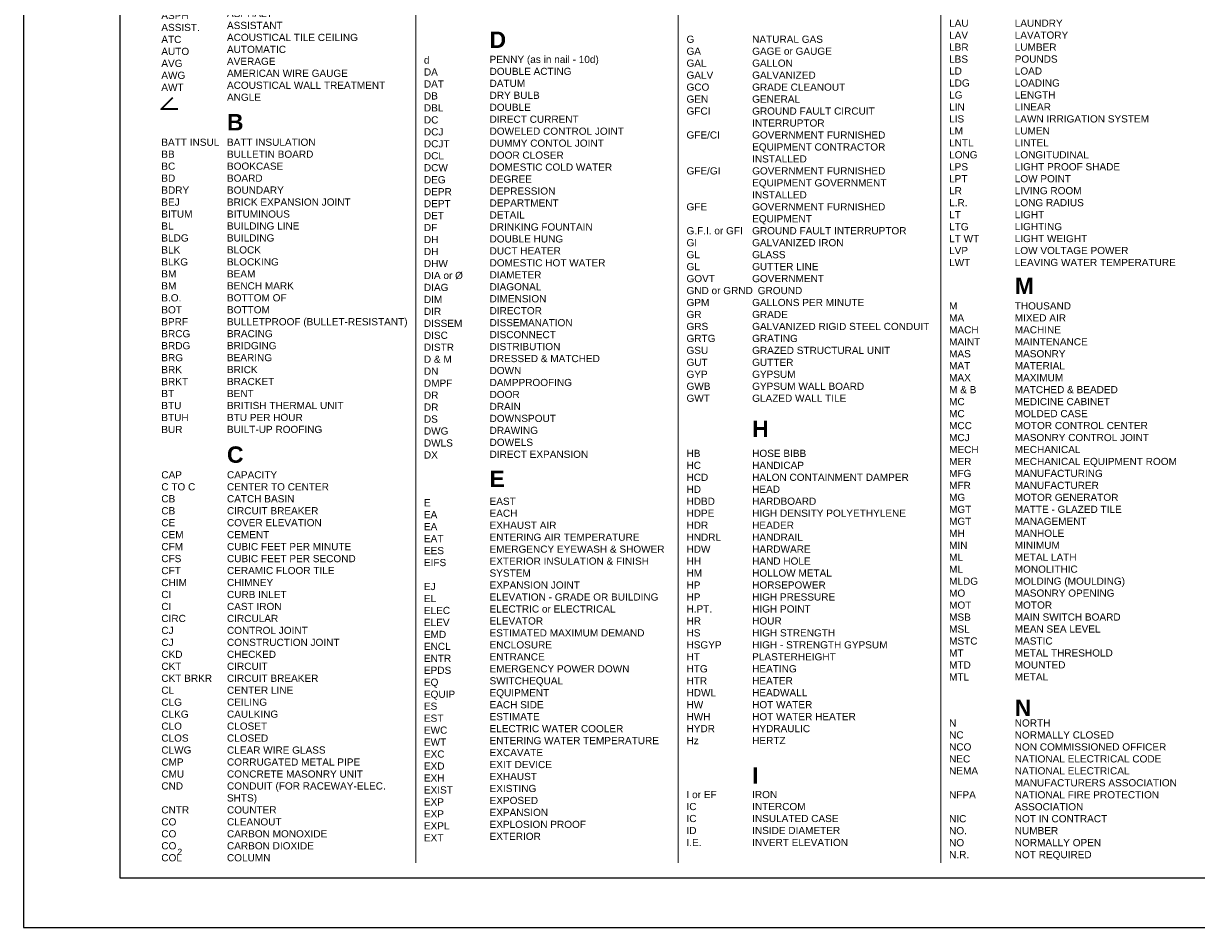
# Paper-space layout 'Layout1' of a CAD drawing. Extents: x 0 to 33.1, y 0 to 22.
# Tile 1 of 3: x 0 to 17.9, y 0 to 13.8. Entities that reach past the tile are written whole.
import ezdxf

# ---------------------------------------------------------------- set-up
doc = ezdxf.new("R2010")
doc.units = 0
doc.header["$MEASUREMENT"] = 0
for name, color, linetype, lineweight in [('cenwoG302 - G-ANNO-TEXT', 53, 'Continuous', 25), ('G-Anno-Text', 53, 'Continuous', 35), ('G-ANNO-TTBL', 7, 'Continuous', 18)]:
    doc.layers.add(name, color=color, linetype=linetype, lineweight=lineweight)
doc.styles.add('Text', font='ARIAL.TTF')
doc.styles.add('Title', font='ARIALBD.TTF', dxfattribs={"height": 0.25})

psp = doc.layouts.get("Layout1")

# ---------------------------------------------------------------- linework, layer by layer
at = {"layer": 'Defpoints'}
for points in [[(0, 0), (33.1, 0), (33.1, 22), (0, 22)], [(1.475, 21.25), (30.475, 21.25), (30.475, 0.75), (1.475, 0.75)]]:
    psp.add_lwpolyline(points, close=True, dxfattribs=at)
at = {"layer": 'G-Anno-Text', "flags": 128}
psp.add_lwpolyline([(2.35, 12.469), (2.1, 12.469), (2.277, 12.646)], dxfattribs=at)
at = {"layer": 'G-ANNO-TTBL'}
for p, q in [((5.975, 20.5), (5.975, 0.986)), ((9.975, 20.5), (9.975, 0.986)), ((13.975, 20.5), (13.975, 0.986))]:
    psp.add_line(p, q, dxfattribs=at)

# ---------------------------------------------------------------- texts
at = {"layer": 'cenwoG302 - G-ANNO-TEXT', "style": 'Text'}
psp.add_text('2', height=0.0938, dxfattribs=at).set_placement((2.345, 1.107))
at = {"layer": 'cenwoG302 - G-ANNO-TEXT', "attachment_point": 1, "style": 'Text'}
for s, insert, char_height, width in [('AB\\P\\ptz;AC\\P\\ptz;A/C\\P\\ptz;ACI\\P\\ptz;ACSR\\P\\P\\ptz;ACST\\P\\ptz;AD\\P\\ptz;AD\\P\\ptz;ADMIN\\P\\ptz;AFCI\\P\\ptz;AFF\\P\\ptz;AFFF\\P\\ptz;AGGR\\P\\ptz;AHU\\P\\ptz;A.I.\\P\\ptz;AIC\\P\\P\\ptz;AISC\\P\\P\\ptz;ALUM\\P\\ptz;A.L.\\P\\ptz;ALT\\P\\ptz;AMP\\P\\ptz;ANSI\\P\\P\\ptz;AP\\P\\ptz;APPD\\P\\ptz;APPROX\\P\\ptz;ARCH\\P\\ptz;A.R.I.\\P\\P\\ptz;ASB\\P\\ptz;ASPH\\P\\ptz;ASSIST.\\P\\ptz;ATC\\P\\ptz;AUTO\\P\\ptz;AVG\\P\\ptz;AWG\\P\\ptz;AWT', (2.1, 19.969), 0.10938, 1), ('ANCHOR BOLT\\P\\ptz;ALTERNATING CURRENT\\P\\ptz;AIR CONDITIONING\\P\\ptz;AMERICAN CONCRETE INSTITUTE\\P\\ptz;ALUMINUM CABLE - STEEL REINFORCED\\P\\ptz;ACOUSTIC\\P\\ptz;ACCESS DOOR\\P\\ptz;AREA DRAIN\\P\\ptz;ADMINISTRATION/ADMINISTRATIVE\\P\\ptz;ARC FAULT CIRCUIT INTERRUPTOR\\P\\ptz;ABOVE FINISH FLOOR\\P\\ptz;AQUEOUS FILM FORMING FOAM\\P\\ptz;AGGREGATE\\P\\ptz;AIR HANDLING UNIT\\P\\ptz;AREA INLET\\P\\ptz;AMPS INTERRUPTING CAPACITY (SYM RMS)\\P\\ptz;AMERICAN INSTITUTE of STEEL CONSTRUCTION\\P\\ptz;ALUMINUM\\P\\ptz;ACTIVE LEAF\\P\\ptz;ALTERNATE\\P\\ptz;AMPERE\\P\\ptz;AMERICAN NATIONAL STANDARDS INSTITUTE\\P\\ptz;ACCESS PANEL\\P\\ptz;APPROVED\\P\\ptz;APPROXIMATE\\P\\ptz;ARCHITECTURAL OR ARCHITECT\\P\\ptz;AMERICAN REFRIGERATION INSTITUTE\\P\\ptz;ASBESTOS\\P\\ptz;ASPHALT\\P\\ptz;ASSISTANT\\P\\ptz;ACOUSTICAL TILE CEILING\\P\\ptz;AUTOMATIC\\P\\ptz;AVERAGE\\P\\ptz;AMERICAN WIRE GAUGE\\P\\ptz;ACOUSTICAL WALL TREATMENT\\P\\ptz;ANGLE', (3.1, 20), 0.10938, 2.75), ('LAB\\P\\ptz;LAT\\P\\ptz;LAU\\P\\ptz;LAV\\P\\ptz;LBR\\P\\ptz;LBS\\P\\ptz;LD\\P\\ptz;LDG\\P\\ptz;LG\\P\\ptz;LIN\\P\\ptz;LIS\\P\\ptz;LM\\P\\ptz;LNTL\\P\\ptz;LONG\\P\\ptz;LPS\\P\\ptz;LPT\\P\\ptz;LR\\P\\ptz;L.R.\\P\\ptz;LT\\P\\ptz;LTG\\P\\ptz;LT WT\\P\\ptz;LVP\\P\\ptz;LWT', (14.1, 14.2), 0.1094, 1), ('LABORATORY\\P\\ptz;LEAVING AIR TEMPERATURE\\P\\ptz;LAUNDRY\\P\\ptz;LAVATORY\\P\\ptz;LUMBER\\P\\ptz;POUNDS\\P\\ptz;LOAD\\P\\ptz;LOADING\\P\\ptz;LENGTH\\P\\ptz;LINEAR\\P\\ptz;LAWN IRRIGATION SYSTEM\\P\\ptz;LUMEN\\P\\ptz;LINTEL\\P\\ptz;LONGITUDINAL\\P\\ptz;LIGHT PROOF SHADE\\P\\ptz;LOW POINT\\P\\ptz;LIVING ROOM\\P\\ptz;LONG RADIUS\\P\\ptz;LIGHT\\P\\ptz;LIGHTING\\P\\ptz;LIGHT WEIGHT\\P\\ptz;LOW VOLTAGE POWER\\P\\ptz;LEAVING WATER TEMPERATURE', (15.1, 14.2), 0.10938, 2.75), ('G\\P\\ptz;GA\\P\\ptz;GAL\\P\\ptz;GALV\\P\\ptz;GCO\\P\\ptz;GEN\\P\\ptz;GFCI\\P\\P\\ptz;GFE/CI\\P\\P\\P\\ptz;GFE/GI\\P\\P\\P\\ptz;GFE\\P\\P\\ptz;G.F.I. or GFI\\P\\ptz;GI\\P\\ptz;GL\\P\\ptz;GL\\P\\ptz;GOVT\\P\\ptz;GND or GRND\\P\\ptz;GPM\\P\\ptz;GR\\P\\ptz;GRS\\P\\ptz;GRTG\\P\\ptz;GSU\\P\\ptz;GUT\\P\\ptz;GYP\\P\\ptz;GWB\\P\\ptz;GWT', (10.1, 13.59), 0.10938, 1), ('NATURAL GAS\\P\\ptz;GAGE or GAUGE\\P\\ptz;GALLON\\P\\ptz;GALVANIZED\\P\\ptz;GRADE CLEANOUT\\P\\ptz;GENERAL\\P\\ptz;GROUND FAULT CIRCUIT INTERRUPTOR\\P\\ptz;GOVERNMENT FURNISHED EQUIPMENT CONTRACTOR INSTALLED\\P\\ptz;GOVERNMENT FURNISHED EQUIPMENT GOVERNMENT INSTALLED\\P\\ptz;GOVERNMENT FURNISHED EQUIPMENT\\P\\ptz;GROUND FAULT INTERRUPTOR\\P\\ptz;GALVANIZED IRON\\P\\ptz;GLASS\\P\\ptz;GUTTER LINE\\P\\ptz;GOVERNMENT\\P\\ptz;  GROUND\\P\\ptz;GALLONS PER MINUTE\\P\\ptz;GRADE\\P\\ptz;GALVANIZED RIGID STEEL CONDUIT\\P\\ptz;GRATING\\P\\ptz;GRAZED STRUCTURAL UNIT\\P\\ptz;GUTTER\\P\\ptz;GYPSUM\\P\\ptz;GYPSUM WALL BOARD\\P\\ptz;GLAZED WALL TILE', (11.1, 13.59), 0.10938, 2.75), ('d\\P\\ptz;DA\\P\\ptz;DAT\\P\\ptz;DB\\P\\ptz;DBL\\P\\ptz;DC\\P\\ptz;DCJ\\P\\ptz;DCJT\\P\\ptz;DCL\\P\\ptz;DCW\\P\\ptz;DEG\\P\\ptz;DEPR\\P\\ptz;DEPT\\P\\ptz;DET\\P\\ptz;DF\\P\\ptz;DH\\P\\ptz;DH\\P\\ptz;DHW\\P\\ptz;DIA or Ø\\P\\ptz;DIAG\\P\\ptz;DIM\\P\\ptz;DIR\\P\\ptz;DISSEM\\P\\ptz;DISC\\P\\ptz;DISTR\\P\\ptz;D & M\\P\\ptz;DN\\P\\ptz;DMPF\\P\\ptz;DR\\P\\ptz;DR\\P\\ptz;DS\\P\\ptz;DWG\\P\\ptz;DWLS\\P\\ptz;DX', (6.1, 13.273), 0.10938, 1), ('PENNY (as in nail - 10d)\\P\\ptz;DOUBLE ACTING\\P\\ptz;DATUM\\P\\ptz;DRY BULB\\P\\ptz;DOUBLE\\P\\ptz;DIRECT CURRENT\\P\\ptz;DOWELED CONTROL JOINT\\P\\ptz;DUMMY CONTOL JOINT\\P\\ptz;DOOR CLOSER\\P\\ptz;DOMESTIC COLD WATER\\P\\ptz;DEGREE\\P\\ptz;DEPRESSION\\P\\ptz;DEPARTMENT\\P\\ptz;DETAIL\\P\\ptz;DRINKING FOUNTAIN\\P\\ptz;DOUBLE HUNG\\P\\ptz;DUCT HEATER\\P\\ptz;DOMESTIC HOT WATER\\P\\ptz;DIAMETER\\P\\ptz;DIAGONAL\\P\\ptz;DIMENSION\\P\\ptz;DIRECTOR\\P\\ptz;DISSEMANATION\\P\\ptz;DISCONNECT\\P\\ptz;DISTRIBUTION\\P\\ptz;DRESSED & MATCHED\\P\\ptz;DOWN\\P\\ptz;DAMPPROOFING\\P\\ptz;DOOR\\P\\ptz;DRAIN\\P\\ptz;DOWNSPOUT\\P\\ptz;DRAWING\\P\\ptz;DOWELS\\P\\ptz;DIRECT EXPANSION', (7.1, 13.283), 0.10938, 2.75), ('BATT INSUL\\P\\ptz;BB\\P\\ptz;BC\\P\\ptz;BD\\P\\ptz;BDRY\\P\\ptz;BEJ\\P\\ptz;BITUM\\P\\ptz;BL\\P\\ptz;BLDG\\P\\ptz;BLK\\P\\ptz;BLKG\\P\\ptz;BM\\P\\ptz;BM\\P\\ptz;B.O.\\P\\ptz;BOT\\P\\ptz;BPRF\\P\\ptz;BRCG\\P\\ptz;BRDG\\P\\ptz;BRG\\P\\ptz;BRK\\P\\ptz;BRKT\\P\\ptz;BT\\P\\ptz;BTU\\P\\ptz;BTUH\\P\\ptz;BUR', (2.1, 12.021), 0.1094, 1), ('BATT INSULATION\\PBULLETIN BOARD\\PBOOKCASE\\PBOARD\\PBOUNDARY\\PBRICK EXPANSION JOINT\\PBITUMINOUS\\PBUILDING LINE\\PBUILDING\\PBLOCK\\PBLOCKING\\PBEAM\\PBENCH MARK\\PBOTTOM OF\\PBOTTOM\\PBULLETPROOF (BULLET-RESISTANT)\\PBRACING\\PBRIDGING\\PBEARING\\PBRICK\\PBRACKET\\PBENT\\PBRITISH THERMAL UNIT\\PBTU PER HOUR\\PBUILT-UP ROOFING', (3.1, 12.021), 0.10938, 2.75), ('M\\P\\ptz;MA\\P\\ptz;MACH\\P\\ptz;MAINT\\P\\ptz;MAS\\P\\ptz;MAT\\P\\ptz;MAX\\P\\ptz;M & B\\P\\ptz;MC\\P\\ptz;MC\\P\\ptz;MCC\\P\\ptz;MCJ\\P\\ptz;MECH\\P\\ptz;MER\\P\\ptz;MFG\\P\\ptz;MFR\\P\\ptz;MG\\P\\ptz;MGT\\P\\ptz;MGT\\P\\ptz;MH\\P\\ptz;MIN\\P\\ptz;ML\\P\\ptz;ML\\P\\ptz;MLDG\\P\\ptz;MO\\P\\ptz;MOT\\P\\ptz;MSB\\P\\ptz;MSL\\P\\ptz;MSTC\\P\\ptz;MT\\P\\ptz;MTD\\P\\ptz;MTL', (14.1, 9.527), 0.1094, 1), ('THOUSAND\\P\\ptz;MIXED AIR\\P\\ptz;MACHINE\\P\\ptz;MAINTENANCE\\P\\ptz;MASONRY\\P\\ptz;MATERIAL\\P\\ptz;MAXIMUM\\P\\ptz;MATCHED & BEADED\\P\\ptz;MEDICINE CABINET\\P\\ptz;MOLDED CASE\\P\\ptz;MOTOR CONTROL CENTER\\P\\ptz;MASONRY CONTROL JOINT\\P\\ptz;MECHANICAL\\P\\ptz;MECHANICAL EQUIPMENT ROOM\\P\\ptz;MANUFACTURING\\P\\ptz;MANUFACTURER\\P\\ptz;MOTOR GENERATOR\\P\\ptz;MATTE - GLAZED TILE\\P\\ptz;MANAGEMENT\\P\\ptz;MANHOLE\\P\\ptz;MINIMUM\\P\\ptz;METAL LATH\\P\\ptz;MONOLITHIC\\P\\ptz;MOLDING (MOULDING)\\P\\ptz;MASONRY OPENING\\P\\ptz;MOTOR\\P\\ptz;MAIN SWITCH BOARD\\P\\ptz;MEAN SEA LEVEL\\P\\ptz;MASTIC\\P\\ptz;METAL THRESHOLD\\P\\ptz;MOUNTED\\P\\ptz;METAL', (15.1, 9.527), 0.10938, 2.75), ('HB\\P\\ptz;HC\\P\\ptz;HCD\\P\\ptz;HD\\P\\ptz;HDBD\\P\\ptz;HDPE\\P\\ptz;HDR\\P\\ptz;HNDRL\\P\\ptz;HDW\\P\\ptz;HH\\P\\ptz;HM\\P\\ptz;HP\\P\\ptz;HP\\P\\ptz;H.PT.\\P\\ptz;HR\\P\\ptz;HS\\P\\ptz;HSGYP\\P\\ptz;HT\\P\\ptz;HTG\\P\\ptz;HTR\\P\\ptz;HDWL\\P\\ptz;HW\\P\\ptz;HWH\\P\\ptz;HYDR\\P\\ptz;Hz', (10.1, 7.28), 0.1094, 1), ('HOSE BIBB\\P\\ptz;HANDICAP\\P\\ptz;HALON CONTAINMENT DAMPER\\P\\ptz;HEAD\\P\\ptz;HARDBOARD\\P\\ptz;HIGH DENSITY POLYETHYLENE\\P\\ptz;HEADER\\P\\ptz;HANDRAIL\\P\\ptz;HARDWARE\\P\\ptz;HAND HOLE\\P\\ptz;HOLLOW METAL\\P\\ptz;HORSEPOWER\\P\\ptz;HIGH PRESSURE\\P\\ptz;HIGH POINT\\P\\ptz;HOUR\\P\\ptz;HIGH STRENGTH\\P\\ptz;HIGH - STRENGTH GYPSUM PLASTERHEIGHT\\P\\ptz;HEATING\\P\\ptz;HEATER\\P\\ptz;HEADWALL\\P\\ptz;HOT WATER\\P\\ptz;HOT WATER HEATER\\P\\ptz;HYDRAULIC\\P\\ptz;HERTZ', (11.1, 7.28), 0.10938, 2.75), ('CAP\\P\\ptz;C TO C\\P\\ptz;CB\\P\\ptz;CB\\P\\ptz;CE\\P\\ptz;CEM\\P\\ptz;CFM\\P\\ptz;CFS\\P\\ptz;CFT\\P\\ptz;CHIM\\P\\ptz;CI\\P\\ptz;CI\\P\\ptz;CIRC\\P\\ptz;CJ\\P\\ptz;CJ\\P\\ptz;CKD\\P\\ptz;CKT\\P\\ptz;CKT BRKR\\P\\ptz;CL\\P\\ptz;CLG\\P\\ptz;CLKG\\P\\ptz;CLO\\P\\ptz;CLOS\\P\\ptz;CLWG\\P\\ptz;CMP\\P\\ptz;CMU\\P\\ptz;CND\\P\\P\\ptz;CNTR\\P\\ptz;CO\\P\\ptz;CO\\P\\ptz;CO\\P\\ptz;COL', (2.1, 6.953), 0.10938, 1), ('CAPACITY\\P\\ptz;CENTER TO CENTER\\P\\ptz;CATCH BASIN \\P\\ptz;CIRCUIT BREAKER\\P\\ptz;COVER ELEVATION\\P\\ptz;CEMENT\\P\\ptz;CUBIC FEET PER MINUTE\\P\\ptz;CUBIC FEET PER SECOND\\P\\ptz;CERAMIC FLOOR TILE\\P\\ptz;CHIMNEY\\P\\ptz;CURB INLET\\P\\ptz;CAST IRON\\P\\ptz;CIRCULAR\\P\\ptz;CONTROL JOINT\\P\\ptz;CONSTRUCTION JOINT\\P\\ptz;CHECKED\\P\\ptz;CIRCUIT\\P\\ptz;CIRCUIT BREAKER\\P\\ptz;CENTER LINE\\P\\ptz;CEILING\\P\\ptz;CAULKING\\P\\ptz;CLOSET\\P\\ptz;CLOSED\\P\\ptz;CLEAR WIRE GLASS\\P\\ptz;CORRUGATED METAL PIPE\\P\\ptz;CONCRETE MASONRY UNIT\\P\\ptz;CONDUIT (FOR RACEWAY-ELEC.  SHTS)\\P\\ptz;COUNTER\\P\\ptz;CLEANOUT\\P\\ptz;CARBON MONOXIDE\\P\\ptz;CARBON DIOXIDE\\P\\ptz;COLUMN', (3.1, 6.953), 0.10938, 2.75), ('E\\P\\ptz;EA\\P\\ptz;EA\\P\\ptz;EAT\\P\\ptz;EES\\P\\ptz;EIFS\\P\\P\\ptz;EJ\\P\\ptz;EL\\P\\ptz;ELEC\\P\\ptz;ELEV\\P\\ptz;EMD\\P\\ptz;ENCL\\P\\ptz;ENTR\\P\\ptz;EPDS\\P\\ptz;EQ\\P\\ptz;EQUIP\\P\\ptz;ES\\P\\ptz;EST\\P\\ptz;EWC\\P\\ptz;EWT\\P\\ptz;EXC\\P\\ptz;EXD\\P\\ptz;EXH\\P\\ptz;EXIST\\P\\ptz;EXP\\P\\ptz;EXP\\P\\ptz;EXPL\\P\\ptz;EXT', (6.1, 6.528), 0.1094, 1), ('EAST\\P\\ptz;EACH\\P\\ptz;EXHAUST AIR\\P\\ptz;ENTERING AIR TEMPERATURE\\P\\ptz;EMERGENCY EYEWASH & SHOWER\\P\\ptz;EXTERIOR INSULATION & FINISH SYSTEM\\P\\ptz;EXPANSION JOINT\\P\\ptz;ELEVATION - GRADE OR BUILDING\\P\\ptz;ELECTRIC or ELECTRICAL\\P\\ptz;ELEVATOR\\P\\ptz;ESTIMATED MAXIMUM DEMAND\\P\\ptz;ENCLOSURE\\P\\ptz;ENTRANCE\\P\\ptz;EMERGENCY POWER DOWN SWITCHEQUAL\\P\\ptz;EQUIPMENT\\P\\ptz;EACH SIDE\\P\\ptz;ESTIMATE\\P\\ptz;ELECTRIC WATER COOLER\\P\\ptz;ENTERING WATER TEMPERATURE\\P\\ptz;EXCAVATE\\P\\ptz;EXIT DEVICE\\P\\ptz;EXHAUST\\P\\ptz;EXISTING\\P\\ptz;EXPOSED\\P\\ptz;EXPANSION\\P\\ptz;EXPLOSION PROOF\\P\\ptz;EXTERIOR', (7.1, 6.55), 0.10938, 2.75), ('N\\P\\ptz;NC\\P\\ptz;NCO\\P\\ptz;NEC\\P\\ptz;NEMA\\P\\P\\ptz;NFPA\\P\\P\\ptz;NIC\\P\\ptz;NO.\\P\\ptz;NO\\P\\ptz;N.R.', (14.1, 3.172), 0.1094, 1), ('NORTH\\P\\ptz;NORMALLY CLOSED\\P\\ptz;NON COMMISSIONED OFFICER\\P\\ptz;NATIONAL ELECTRICAL CODE\\P\\ptz;NATIONAL ELECTRICAL MANUFACTURERS ASSOCIATION\\P\\ptz;NATIONAL FIRE PROTECTION ASSOCIATION\\P\\ptz;NOT IN CONTRACT\\P\\ptz;NUMBER\\P\\ptz;NORMALLY OPEN\\P\\ptz;NOT REQUIRED', (15.1, 3.172), 0.10938, 2.75), ('I or EF\\P\\ptz;IC\\P\\ptz;IC\\P\\ptz;ID\\P\\ptz;I.E.', (10.1, 2.081), 0.1094, 1), ('IRON\\P\\ptz;INTERCOM\\P\\ptz;INSULATED CASE\\P\\ptz;INSIDE DIAMETER\\P\\ptz;INVERT ELEVATION', (11.1, 2.081), 0.10938, 2.75)]:
    psp.add_mtext(s, dxfattribs=dict(at, insert=insert, char_height=char_height, width=width))
at = {"layer": 'G-ANNO-TTBL', "char_height": 0.25, "attachment_point": 7, "style": 'Title'}
for s, insert in [('D', (7.1, 13.403)), ('B', (3.1, 12.146)), ('M', (15.1, 9.652)), ('H', (11.1, 7.474)), ('C', (3.1, 7.078)), ('E', (7.1, 6.712)), ('I', (11.1, 2.19))]:
    psp.add_mtext(s, dxfattribs=dict(at, insert=insert))
at = {"layer": 'G-ANNO-TTBL', "insert": (15.1, 3.224), "char_height": 0.25, "attachment_point": 7, "line_spacing_factor": 0.609449, "style": 'Title'}
psp.add_mtext('N', dxfattribs=at)

doc.saveas('drawing.dxf')
